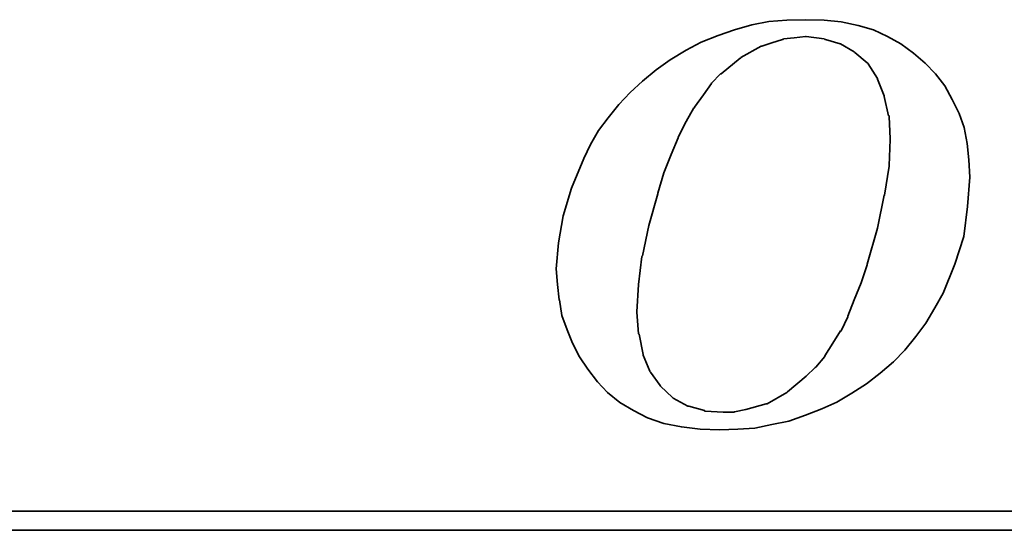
# Model space of a CAD drawing. Extents: x 8 to 260, y 52 to 191.
# Tile 34 of 51: x 169.94 to 176.13, y 112.75 to 115.96. Entities that reach past the tile are written whole.
import ezdxf

# ---------------------------------------------------------------- set-up
doc = ezdxf.new("R2010")
doc.units = 0
doc.header["$LTSCALE"] = 3
doc.header["$MEASUREMENT"] = 0
doc.layers.add('DIM', color=4, linetype='CONTINUOUS')
doc.layers.add('layer 1', color=7, linetype='CONTINUOUS')

# ---------------------------------------------------------------- blocks, each defined once
blk = doc.blocks.new('TBI MOTION logo(完整正式版)')
at = {"layer": 'layer 1', "color": 22, "lineweight": 35}
for points, knots in [([(-11.34375, -6.98375), (-11.34375, -6.98375), (-10.91375, -7.43875), (-10.91375, -7.43875), (-10.91375, -7.43875), (-10.91375, -7.43875), (-10.38625, -7.87125), (-10.38625, -7.87125), (-10.38625, -7.87125), (-10.38625, -7.87125), (-9.81125, -8.20375), (-9.81125, -8.20375), (-9.81125, -8.20375), (-9.81125, -8.20375), (-9.21125, -8.51875), (-9.21125, -8.51875), (-9.21125, -8.51875), (-9.21125, -8.51875), (-8.51625, -8.75875), (-8.51625, -8.75875), (-8.51625, -8.75875), (-8.51625, -8.75875), (-7.77125, -8.90375), (-7.77125, -8.90375), (-7.77125, -8.90375), (-7.77125, -8.90375), (-6.97875, -8.99875), (-6.97875, -8.99875), (-6.97875, -8.99875), (-6.97875, -8.99875), (-6.14125, -9.02375), (-6.14125, -9.02375), (-6.14125, -9.02375), (-6.14125, -9.02375), (-5.37125, -8.99875), (-5.37125, -8.99875), (-5.37125, -8.99875), (-5.37125, -8.99875), (-4.65375, -8.94875), (-4.65375, -8.94875), (-4.65375, -8.94875), (-4.65375, -8.94875), (-3.93375, -8.80625), (-3.93375, -8.80625), (-3.93375, -8.80625), (-3.93375, -8.80625), (-3.21375, -8.66375), (-3.21375, -8.66375), (-3.21375, -8.66375), (-3.21375, -8.66375), (-2.49375, -8.39875), (-2.49375, -8.39875), (-2.49375, -8.39875), (-2.49375, -8.39875), (-1.79875, -8.13375), (-1.79875, -8.13375), (-1.79875, -8.13375), (-1.79875, -8.13375), (-1.17375, -7.84375), (-1.17375, -7.84375), (-1.17375, -7.84375), (-1.17375, -7.84375), (-0.52375, -7.46375), (-0.52375, -7.46375), (-0.52375, -7.46375), (-0.52375, -7.46375), (0.10124, -7.07875), (0.10124, -7.07875), (0.10124, -7.07875), (0.10124, -7.07875), (0.67625, -6.62375), (0.67625, -6.62375), (0.67625, -6.62375), (0.67625, -6.62375), (1.24874, -6.14375), (1.24874, -6.14375), (1.24874, -6.14375), (1.24874, -6.14375), (1.72874, -5.64125), (1.72874, -5.64125), (1.72874, -5.64125), (1.72874, -5.64125), (2.18624, -5.06375), (2.18624, -5.06375), (2.18624, -5.06375), (2.18624, -5.06375), (2.61625, -4.48874), (2.61625, -4.48874), (2.61625, -4.48874), (2.61625, -4.48874), (3.00125, -3.83874), (3.00125, -3.83874), (3.00125, -3.83874), (3.00125, -3.83874), (3.36124, -3.21374), (3.36124, -3.21374), (3.36124, -3.21374), (3.36124, -3.21374), (3.84374, -1.99125), (3.84374, -1.99125), (3.84374, -1.99125), (3.84374, -1.99125), (4.22625, -0.81875), (4.22625, -0.81875), (4.22625, -0.81875), (4.22625, -0.81875), (4.39125, 0.45624), (4.39125, 0.45624), (4.39125, 0.45624), (4.39125, 0.45624), (4.48874, 1.70124), (4.48874, 1.70124), (4.48874, 1.70124), (4.48874, 1.70124), (4.43874, 2.44625), (4.43874, 2.44625), (4.43874, 2.44625), (4.43874, 2.44625), (4.36874, 3.14125), (4.36874, 3.14125), (4.36874, 3.14125), (4.36874, 3.14125), (4.25125, 3.81125), (4.25125, 3.81125), (4.25125, 3.81125), (4.25125, 3.81125), (4.03124, 4.41125), (4.03124, 4.41125), (4.03124, 4.41125), (4.03124, 4.41125), (3.74374, 5.01125), (3.74374, 5.01125), (3.74374, 5.01125), (3.74374, 5.01125), (3.43124, 5.58875), (3.43124, 5.58875), (3.43124, 5.58875), (3.43124, 5.58875), (3.02625, 6.09125), (3.02625, 6.09125), (3.02625, 6.09125), (3.02625, 6.09125), (2.59374, 6.54875), (2.59374, 6.54875), (2.59374, 6.54875), (2.59374, 6.54875), (2.09124, 6.98125), (2.09124, 6.98125), (2.09124, 6.98125), (2.09124, 6.98125), (1.56124, 7.36625), (1.56124, 7.36625), (1.56124, 7.36625), (1.56124, 7.36625), (0.98624, 7.67625), (0.98624, 7.67625), (0.98624, 7.67625), (0.98624, 7.67625), (0.38624, 7.96375), (0.38624, 7.96375), (0.38624, 7.96375), (0.38624, 7.96375), (-0.25875, 8.15625), (-0.25875, 8.15625), (-0.25875, 8.15625), (-0.25875, 8.15625), (-0.98125, 8.30125), (-0.98125, 8.30125), (-0.98125, 8.30125), (-0.98125, 8.30125), (-1.70124, 8.37125), (-1.70124, 8.37125), (-1.70124, 8.37125), (-1.70124, 8.37125), (-2.49375, 8.39624), (-2.49375, 8.39624), (-2.49375, 8.39624), (-2.49375, 8.39624), (-3.28625, 8.37125), (-3.28625, 8.37125), (-3.28625, 8.37125), (-3.28625, 8.37125), (-4.05125, 8.32125), (-4.05125, 8.32125), (-4.05125, 8.32125), (-4.05125, 8.32125), (-4.77375, 8.18125), (-4.77375, 8.18125), (-4.77375, 8.18125), (-4.77375, 8.18125), (-5.51625, 7.96375), (-5.51625, 7.96375), (-5.51625, 7.96375), (-5.51625, 7.96375), (-6.21125, 7.72625), (-6.21125, 7.72625), (-6.21125, 7.72625), (-6.21125, 7.72625), (-6.92875, 7.43625), (-6.92875, 7.43625), (-6.92875, 7.43625), (-6.92875, 7.43625), (-7.57875, 7.10125), (-7.57875, 7.10125), (-7.57875, 7.10125), (-7.57875, 7.10125), (-8.24875, 6.69125), (-8.24875, 6.69125), (-8.24875, 6.69125), (-8.24875, 6.69125), (-8.84875, 6.26125), (-8.84875, 6.26125), (-8.84875, 6.26125), (-8.84875, 6.26125), (-9.42625, 5.78125), (-9.42625, 5.78125), (-9.42625, 5.78125), (-9.42625, 5.78125), (-9.95375, 5.30125), (-9.95375, 5.30125), (-9.95375, 5.30125), (-9.95375, 5.30125), (-10.43375, 4.79624), (-10.43375, 4.79624), (-10.43375, 4.79624), (-10.43375, 4.79624), (-10.88875, 4.22125), (-10.88875, 4.22125), (-10.88875, 4.22125), (-10.88875, 4.22125), (-11.29875, 3.69375), (-11.29875, 3.69375), (-11.29875, 3.69375), (-11.29875, 3.69375), (-11.63375, 3.09125), (-11.63375, 3.09125), (-11.63375, 3.09125), (-11.63375, 3.09125), (-11.91875, 2.49625), (-11.91875, 2.49625), (-11.91875, 2.49625), (-11.91875, 2.49625), (-12.44875, 1.24625), (-12.44875, 1.24625), (-12.44875, 1.24625), (-12.44875, 1.24625), (-12.80875, 0.06874), (-12.80875, 0.06874), (-12.80875, 0.06874), (-12.80875, 0.06874), (-12.99875, -1.07875), (-12.99875, -1.07875), (-12.99875, -1.07875), (-12.99875, -1.07875), (-13.09375, -2.18375), (-13.09375, -2.18375), (-13.09375, -2.18375), (-13.09375, -2.18375), (-13.04875, -2.85375), (-13.04875, -2.85375), (-13.04875, -2.85375), (-13.04875, -2.85375), (-12.97375, -3.50375), (-12.97375, -3.50375), (-12.97375, -3.50375), (-12.97375, -3.50375), (-12.95375, -3.50375), (-12.95375, -3.50375), (-12.95375, -3.50375), (-12.95375, -3.50375), (-12.85375, -4.17375), (-12.85375, -4.17375), (-12.85375, -4.17375), (-12.85375, -4.17375), (-12.63875, -4.77624), (-12.63875, -4.77624), (-12.63875, -4.77624), (-12.63875, -4.77624), (-12.39875, -5.35125), (-12.39875, -5.35125), (-12.39875, -5.35125), (-12.39875, -5.35125), (-12.11375, -5.92875), (-12.11375, -5.92875), (-12.11375, -5.92875), (-12.11375, -5.92875), (-11.75375, -6.45375), (-11.75375, -6.45375), (-11.75375, -6.45375), (-11.75375, -6.45375), (-11.34375, -6.98375), (-11.34375, -6.98375)], [0, 0, 0, 0, 0.01369863, 0.01369863, 0.01369863, 0.01369863, 0.02739726, 0.02739726, 0.02739726, 0.02739726, 0.04109589, 0.04109589, 0.04109589, 0.04109589, 0.05479452, 0.05479452, 0.05479452, 0.05479452, 0.06849315, 0.06849315, 0.06849315, 0.06849315, 0.08219178, 0.08219178, 0.08219178, 0.08219178, 0.09589041, 0.09589041, 0.09589041, 0.09589041, 0.10958904, 0.10958904, 0.10958904, 0.10958904, 0.12328767, 0.12328767, 0.12328767, 0.12328767, 0.1369863, 0.1369863, 0.1369863, 0.1369863, 0.15068493, 0.15068493, 0.15068493, 0.15068493, 0.16438356, 0.16438356, 0.16438356, 0.16438356, 0.17808219, 0.17808219, 0.17808219, 0.17808219, 0.19178082, 0.19178082, 0.19178082, 0.19178082, 0.20547945, 0.20547945, 0.20547945, 0.20547945, 0.21917808, 0.21917808, 0.21917808, 0.21917808, 0.23287671, 0.23287671, 0.23287671, 0.23287671, 0.24657534, 0.24657534, 0.24657534, 0.24657534, 0.26027397, 0.26027397, 0.26027397, 0.26027397, 0.2739726, 0.2739726, 0.2739726, 0.2739726, 0.28767123, 0.28767123, 0.28767123, 0.28767123, 0.30136986, 0.30136986, 0.30136986, 0.30136986, 0.31506849, 0.31506849, 0.31506849, 0.31506849, 0.32876712, 0.32876712, 0.32876712, 0.32876712, 0.34246575, 0.34246575, 0.34246575, 0.34246575, 0.35616438, 0.35616438, 0.35616438, 0.35616438, 0.36986301, 0.36986301, 0.36986301, 0.36986301, 0.38356164, 0.38356164, 0.38356164, 0.38356164, 0.39726027, 0.39726027, 0.39726027, 0.39726027, 0.4109589, 0.4109589, 0.4109589, 0.4109589, 0.42465753, 0.42465753, 0.42465753, 0.42465753, 0.43835616, 0.43835616, 0.43835616, 0.43835616, 0.45205479, 0.45205479, 0.45205479, 0.45205479, 0.46575342, 0.46575342, 0.46575342, 0.46575342, 0.47945205, 0.47945205, 0.47945205, 0.47945205, 0.49315068, 0.49315068, 0.49315068, 0.49315068, 0.50684932, 0.50684932, 0.50684932, 0.50684932, 0.52054795, 0.52054795, 0.52054795, 0.52054795, 0.53424658, 0.53424658, 0.53424658, 0.53424658, 0.54794521, 0.54794521, 0.54794521, 0.54794521, 0.56164384, 0.56164384, 0.56164384, 0.56164384, 0.57534247, 0.57534247, 0.57534247, 0.57534247, 0.5890411, 0.5890411, 0.5890411, 0.5890411, 0.60273973, 0.60273973, 0.60273973, 0.60273973, 0.61643836, 0.61643836, 0.61643836, 0.61643836, 0.63013699, 0.63013699, 0.63013699, 0.63013699, 0.64383562, 0.64383562, 0.64383562, 0.64383562, 0.65753425, 0.65753425, 0.65753425, 0.65753425, 0.67123288, 0.67123288, 0.67123288, 0.67123288, 0.68493151, 0.68493151, 0.68493151, 0.68493151, 0.69863014, 0.69863014, 0.69863014, 0.69863014, 0.71232877, 0.71232877, 0.71232877, 0.71232877, 0.7260274, 0.7260274, 0.7260274, 0.7260274, 0.73972603, 0.73972603, 0.73972603, 0.73972603, 0.75342466, 0.75342466, 0.75342466, 0.75342466, 0.76712329, 0.76712329, 0.76712329, 0.76712329, 0.78082192, 0.78082192, 0.78082192, 0.78082192, 0.79452055, 0.79452055, 0.79452055, 0.79452055, 0.80821918, 0.80821918, 0.80821918, 0.80821918, 0.82191781, 0.82191781, 0.82191781, 0.82191781, 0.83561644, 0.83561644, 0.83561644, 0.83561644, 0.84931507, 0.84931507, 0.84931507, 0.84931507, 0.8630137, 0.8630137, 0.8630137, 0.8630137, 0.87671233, 0.87671233, 0.87671233, 0.87671233, 0.89041096, 0.89041096, 0.89041096, 0.89041096, 0.90410959, 0.90410959, 0.90410959, 0.90410959, 0.91780822, 0.91780822, 0.91780822, 0.91780822, 0.93150685, 0.93150685, 0.93150685, 0.93150685, 0.94520548, 0.94520548, 0.94520548, 0.94520548, 0.95890411, 0.95890411, 0.95890411, 0.95890411, 0.97260274, 0.97260274, 0.97260274, 0.97260274, 0.98630137, 0.98630137, 0.98630137, 0.98630137, 1, 1, 1, 1]), ([(-8.77875, 1.03124), (-8.77875, 1.03124), (-8.51625, 1.89625), (-8.51625, 1.89625), (-8.51625, 1.89625), (-8.51625, 1.89625), (-8.20375, 2.66375), (-8.20375, 2.66375), (-8.20375, 2.66375), (-8.20375, 2.66375), (-7.91625, 3.38125), (-7.91625, 3.38125), (-7.91625, 3.38125), (-7.91625, 3.38125), (-7.91625, 3.40624), (-7.91625, 3.40624), (-7.91625, 3.40624), (-7.91625, 3.40624), (-7.57875, 4.07624), (-7.57875, 4.07624), (-7.57875, 4.07624), (-7.57875, 4.07624), (-7.24375, 4.65125), (-7.24375, 4.65125), (-7.24375, 4.65125), (-7.24375, 4.65125), (-7.21875, 4.65125), (-7.21875, 4.65125), (-7.21875, 4.65125), (-7.21875, 4.65125), (-7.21875, 4.67624), (-7.21875, 4.67624), (-7.21875, 4.67624), (-7.21875, 4.67624), (-6.83625, 5.20375), (-6.83625, 5.20375), (-6.83625, 5.20375), (-6.83625, 5.20375), (-6.49875, 5.68625), (-6.49875, 5.68625), (-6.49875, 5.68625), (-6.49875, 5.68625), (-6.49875, 5.70625), (-6.49875, 5.70625), (-6.49875, 5.70625), (-6.49875, 5.70625), (-6.11625, 6.09125), (-6.11625, 6.09125), (-6.11625, 6.09125), (-6.11625, 6.09125), (-6.09125, 6.09125), (-6.09125, 6.09125), (-6.09125, 6.09125), (-6.09125, 6.09125), (-5.27375, 6.76625), (-5.27375, 6.76625), (-5.27375, 6.76625), (-5.27375, 6.76625), (-5.24875, 6.76625), (-5.24875, 6.76625), (-5.24875, 6.76625), (-5.24875, 6.76625), (-5.24875, 6.78625), (-5.24875, 6.78625), (-5.24875, 6.78625), (-5.24875, 6.78625), (-4.38875, 7.26624), (-4.38875, 7.26624), (-4.38875, 7.26624), (-4.38875, 7.26624), (-4.36125, 7.26624), (-4.36125, 7.26624), (-4.36125, 7.26624), (-4.36125, 7.26624), (-3.93375, 7.41125), (-3.93375, 7.41125), (-3.93375, 7.41125), (-3.93375, 7.41125), (-3.47375, 7.55625), (-3.47375, 7.55625), (-3.47375, 7.55625), (-3.47375, 7.55625), (-3.45375, 7.55625), (-3.45375, 7.55625), (-3.45375, 7.55625), (-3.45375, 7.55625), (-3.42875, 7.58124), (-3.42875, 7.58124), (-3.42875, 7.58124), (-3.42875, 7.58124), (-2.97375, 7.62625), (-2.97375, 7.62625), (-2.97375, 7.62625), (-2.97375, 7.62625), (-2.49375, 7.67625), (-2.49375, 7.67625), (-2.49375, 7.67625), (-2.49375, 7.67625), (-2.46875, 7.67625), (-2.46875, 7.67625), (-2.46875, 7.67625), (-2.46875, 7.67625), (-1.70124, 7.58124), (-1.70124, 7.58124), (-1.70124, 7.58124), (-1.70124, 7.58124), (-1.67875, 7.55625), (-1.67875, 7.55625), (-1.67875, 7.55625), (-1.67875, 7.55625), (-1.65375, 7.55625), (-1.65375, 7.55625), (-1.65375, 7.55625), (-1.65375, 7.55625), (-1.03125, 7.36625), (-1.03125, 7.36625), (-1.03125, 7.36625), (-1.03125, 7.36625), (-1.00625, 7.36625), (-1.00625, 7.36625), (-1.00625, 7.36625), (-1.00625, 7.36625), (-0.43124, 7.02624), (-0.43124, 7.02624), (-0.43124, 7.02624), (-0.43124, 7.02624), (-0.40625, 7.00624), (-0.40625, 7.00624), (-0.40625, 7.00624), (-0.40625, 7.00624), (0.12124, 6.57124), (0.12124, 6.57124), (0.12124, 6.57124), (0.12124, 6.57124), (0.14624, 6.54875), (0.14624, 6.54875), (0.14624, 6.54875), (0.14624, 6.54875), (0.17124, 6.52375), (0.17124, 6.52375), (0.17124, 6.52375), (0.17124, 6.52375), (0.55625, 5.89875), (0.55625, 5.89875), (0.55625, 5.89875), (0.55625, 5.89875), (0.55625, 5.87625), (0.55625, 5.87625), (0.55625, 5.87625), (0.55625, 5.87625), (0.84124, 5.15625), (0.84124, 5.15625), (0.84124, 5.15625), (0.84124, 5.15625), (0.84124, 5.13125), (0.84124, 5.13125), (0.84124, 5.13125), (0.84124, 5.13125), (1.03624, 4.31875), (1.03624, 4.31875), (1.03624, 4.31875), (1.03624, 4.31875), (1.05624, 4.31875), (1.05624, 4.31875), (1.05624, 4.31875), (1.05624, 4.31875), (1.05624, 4.29125), (1.05624, 4.29125), (1.05624, 4.29125), (1.05624, 4.29125), (1.10625, 3.33125), (1.10625, 3.33125), (1.10625, 3.33125), (1.10625, 3.33125), (1.10625, 3.30875), (1.10625, 3.30875), (1.10625, 3.30875), (1.10625, 3.30875), (1.05624, 2.20624), (1.05624, 2.20624), (1.05624, 2.20624), (1.05624, 2.20624), (1.05624, 2.18124), (1.05624, 2.18124), (1.05624, 2.18124), (1.05624, 2.18124), (0.86624, 0.93624), (0.86624, 0.93624), (0.86624, 0.93624), (0.86624, 0.93624), (0.84124, 0.93624), (0.84124, 0.93624), (0.84124, 0.93624), (0.84124, 0.93624), (0.55625, -0.45874), (0.55625, -0.45874), (0.55625, -0.45874), (0.55625, -0.45874), (0.12124, -1.99125), (0.12124, -1.99125), (0.12124, -1.99125), (0.12124, -1.99125), (0.12124, -2.01874), (0.12124, -2.01874), (0.12124, -2.01874), (0.12124, -2.01874), (-0.13874, -2.78375), (-0.13874, -2.78375), (-0.13874, -2.78375), (-0.13874, -2.78375), (-0.43124, -3.50375), (-0.43124, -3.50375), (-0.43124, -3.50375), (-0.43124, -3.50375), (-0.69375, -4.19875), (-0.69375, -4.19875), (-0.69375, -4.19875), (-0.69375, -4.19875), (-0.69375, -4.22375), (-0.69375, -4.22375), (-0.69375, -4.22375), (-0.69375, -4.22375), (-0.98125, -4.82374), (-0.98125, -4.82374), (-0.98125, -4.82374), (-0.98125, -4.82374), (-1.00625, -4.82374), (-1.00625, -4.82374), (-1.00625, -4.82374), (-1.00625, -4.82374), (-1.33875, -5.35125), (-1.33875, -5.35125), (-1.33875, -5.35125), (-1.33875, -5.35125), (-1.67875, -5.87875), (-1.67875, -5.87875), (-1.67875, -5.87875), (-1.67875, -5.87875), (-1.67875, -5.90375), (-1.67875, -5.90375), (-1.67875, -5.90375), (-1.67875, -5.90375), (-2.05875, -6.35875), (-2.05875, -6.35875), (-2.05875, -6.35875), (-2.05875, -6.35875), (-2.08375, -6.38375), (-2.08375, -6.38375), (-2.08375, -6.38375), (-2.08375, -6.38375), (-2.46875, -6.74375), (-2.46875, -6.74375), (-2.46875, -6.74375), (-2.46875, -6.74375), (-3.25875, -7.41625), (-3.25875, -7.41625), (-3.25875, -7.41625), (-3.25875, -7.41625), (-3.28625, -7.43875), (-3.28625, -7.43875), (-3.28625, -7.43875), (-3.28625, -7.43875), (-4.12375, -7.91875), (-4.12375, -7.91875), (-4.12375, -7.91875), (-4.12375, -7.91875), (-4.14875, -7.91875), (-4.14875, -7.91875), (-4.14875, -7.91875), (-4.14875, -7.91875), (-4.17125, -7.91875), (-4.17125, -7.91875), (-4.17125, -7.91875), (-4.17125, -7.91875), (-5.03375, -8.15875), (-5.03375, -8.15875), (-5.03375, -8.15875), (-5.03375, -8.15875), (-5.51625, -8.25625), (-5.51625, -8.25625), (-5.51625, -8.25625), (-5.51625, -8.25625), (-5.54125, -8.27875), (-5.54125, -8.27875), (-5.54125, -8.27875), (-5.54125, -8.27875), (-5.56375, -8.27875), (-5.56375, -8.27875), (-5.56375, -8.27875), (-5.56375, -8.27875), (-5.99625, -8.27875), (-5.99625, -8.27875), (-5.99625, -8.27875), (-5.99625, -8.27875), (-6.76375, -8.23125), (-6.76375, -8.23125), (-6.76375, -8.23125), (-6.76375, -8.23125), (-6.78875, -8.23125), (-6.78875, -8.23125), (-6.78875, -8.23125), (-6.78875, -8.23125), (-6.78875, -8.20375), (-6.78875, -8.20375), (-6.78875, -8.20375), (-6.78875, -8.20375), (-7.45875, -8.01375), (-7.45875, -8.01375), (-7.45875, -8.01375), (-7.45875, -8.01375), (-7.48375, -8.01375), (-7.48375, -8.01375), (-7.48375, -8.01375), (-7.48375, -8.01375), (-7.50875, -8.01375), (-7.50875, -8.01375), (-7.50875, -8.01375), (-7.50875, -8.01375), (-8.13125, -7.67875), (-8.13125, -7.67875), (-8.13125, -7.67875), (-8.13125, -7.67875), (-8.15625, -7.65375), (-8.15625, -7.65375), (-8.15625, -7.65375), (-8.15625, -7.65375), (-8.65875, -7.17375), (-8.65875, -7.17375), (-8.65875, -7.17375), (-8.65875, -7.17375), (-8.68375, -7.14875), (-8.68375, -7.14875), (-8.68375, -7.14875), (-8.68375, -7.14875), (-9.08875, -6.57375), (-9.08875, -6.57375), (-9.08875, -6.57375), (-9.08875, -6.57375), (-9.11375, -6.54875), (-9.11375, -6.54875), (-9.11375, -6.54875), (-9.11375, -6.54875), (-9.11375, -6.52875), (-9.11375, -6.52875), (-9.11375, -6.52875), (-9.11375, -6.52875), (-9.40375, -5.85375), (-9.40375, -5.85375), (-9.40375, -5.85375), (-9.40375, -5.85375), (-9.40375, -5.82875), (-9.40375, -5.82875), (-9.40375, -5.82875), (-9.40375, -5.82875), (-9.56875, -4.96875), (-9.56875, -4.96875), (-9.56875, -4.96875), (-9.56875, -4.96875), (-9.59375, -4.94375), (-9.59375, -4.94375), (-9.59375, -4.94375), (-9.59375, -4.94375), (-9.66375, -4.03375), (-9.66375, -4.03375), (-9.66375, -4.03375), (-9.66375, -4.03375), (-9.66375, -4.00875), (-9.66375, -4.00875), (-9.66375, -4.00875), (-9.66375, -4.00875), (-9.59375, -2.85375), (-9.59375, -2.85375), (-9.59375, -2.85375), (-9.59375, -2.85375), (-9.45125, -1.65875), (-9.45125, -1.65875), (-9.45125, -1.65875), (-9.45125, -1.65875), (-9.42625, -1.63375), (-9.42625, -1.63375), (-9.42625, -1.63375), (-9.42625, -1.63375), (-9.16125, -0.33875), (-9.16125, -0.33875), (-9.16125, -0.33875), (-9.16125, -0.33875), (-8.77875, 1.00624), (-8.77875, 1.00624), (-8.77875, 1.00624), (-8.77875, 1.00624), (-8.77875, 1.03124), (-8.77875, 1.03124)], [0, 0, 0, 0, 0.01020408, 0.01020408, 0.01020408, 0.01020408, 0.02040816, 0.02040816, 0.02040816, 0.02040816, 0.03061224, 0.03061224, 0.03061224, 0.03061224, 0.04081633, 0.04081633, 0.04081633, 0.04081633, 0.05102041, 0.05102041, 0.05102041, 0.05102041, 0.06122449, 0.06122449, 0.06122449, 0.06122449, 0.07142857, 0.07142857, 0.07142857, 0.07142857, 0.08163265, 0.08163265, 0.08163265, 0.08163265, 0.09183673, 0.09183673, 0.09183673, 0.09183673, 0.10204082, 0.10204082, 0.10204082, 0.10204082, 0.1122449, 0.1122449, 0.1122449, 0.1122449, 0.12244898, 0.12244898, 0.12244898, 0.12244898, 0.13265306, 0.13265306, 0.13265306, 0.13265306, 0.14285714, 0.14285714, 0.14285714, 0.14285714, 0.15306122, 0.15306122, 0.15306122, 0.15306122, 0.16326531, 0.16326531, 0.16326531, 0.16326531, 0.17346939, 0.17346939, 0.17346939, 0.17346939, 0.18367347, 0.18367347, 0.18367347, 0.18367347, 0.19387755, 0.19387755, 0.19387755, 0.19387755, 0.20408163, 0.20408163, 0.20408163, 0.20408163, 0.21428571, 0.21428571, 0.21428571, 0.21428571, 0.2244898, 0.2244898, 0.2244898, 0.2244898, 0.23469388, 0.23469388, 0.23469388, 0.23469388, 0.24489796, 0.24489796, 0.24489796, 0.24489796, 0.25510204, 0.25510204, 0.25510204, 0.25510204, 0.26530612, 0.26530612, 0.26530612, 0.26530612, 0.2755102, 0.2755102, 0.2755102, 0.2755102, 0.28571429, 0.28571429, 0.28571429, 0.28571429, 0.29591837, 0.29591837, 0.29591837, 0.29591837, 0.30612245, 0.30612245, 0.30612245, 0.30612245, 0.31632653, 0.31632653, 0.31632653, 0.31632653, 0.32653061, 0.32653061, 0.32653061, 0.32653061, 0.33673469, 0.33673469, 0.33673469, 0.33673469, 0.34693878, 0.34693878, 0.34693878, 0.34693878, 0.35714286, 0.35714286, 0.35714286, 0.35714286, 0.36734694, 0.36734694, 0.36734694, 0.36734694, 0.37755102, 0.37755102, 0.37755102, 0.37755102, 0.3877551, 0.3877551, 0.3877551, 0.3877551, 0.39795918, 0.39795918, 0.39795918, 0.39795918, 0.40816327, 0.40816327, 0.40816327, 0.40816327, 0.41836735, 0.41836735, 0.41836735, 0.41836735, 0.42857143, 0.42857143, 0.42857143, 0.42857143, 0.43877551, 0.43877551, 0.43877551, 0.43877551, 0.44897959, 0.44897959, 0.44897959, 0.44897959, 0.45918367, 0.45918367, 0.45918367, 0.45918367, 0.46938776, 0.46938776, 0.46938776, 0.46938776, 0.47959184, 0.47959184, 0.47959184, 0.47959184, 0.48979592, 0.48979592, 0.48979592, 0.48979592, 0.5, 0.5, 0.5, 0.5, 0.51020408, 0.51020408, 0.51020408, 0.51020408, 0.52040816, 0.52040816, 0.52040816, 0.52040816, 0.53061224, 0.53061224, 0.53061224, 0.53061224, 0.54081633, 0.54081633, 0.54081633, 0.54081633, 0.55102041, 0.55102041, 0.55102041, 0.55102041, 0.56122449, 0.56122449, 0.56122449, 0.56122449, 0.57142857, 0.57142857, 0.57142857, 0.57142857, 0.58163265, 0.58163265, 0.58163265, 0.58163265, 0.59183673, 0.59183673, 0.59183673, 0.59183673, 0.60204082, 0.60204082, 0.60204082, 0.60204082, 0.6122449, 0.6122449, 0.6122449, 0.6122449, 0.62244898, 0.62244898, 0.62244898, 0.62244898, 0.63265306, 0.63265306, 0.63265306, 0.63265306, 0.64285714, 0.64285714, 0.64285714, 0.64285714, 0.65306122, 0.65306122, 0.65306122, 0.65306122, 0.66326531, 0.66326531, 0.66326531, 0.66326531, 0.67346939, 0.67346939, 0.67346939, 0.67346939, 0.68367347, 0.68367347, 0.68367347, 0.68367347, 0.69387755, 0.69387755, 0.69387755, 0.69387755, 0.70408163, 0.70408163, 0.70408163, 0.70408163, 0.71428571, 0.71428571, 0.71428571, 0.71428571, 0.7244898, 0.7244898, 0.7244898, 0.7244898, 0.73469388, 0.73469388, 0.73469388, 0.73469388, 0.74489796, 0.74489796, 0.74489796, 0.74489796, 0.75510204, 0.75510204, 0.75510204, 0.75510204, 0.76530612, 0.76530612, 0.76530612, 0.76530612, 0.7755102, 0.7755102, 0.7755102, 0.7755102, 0.78571429, 0.78571429, 0.78571429, 0.78571429, 0.79591837, 0.79591837, 0.79591837, 0.79591837, 0.80612245, 0.80612245, 0.80612245, 0.80612245, 0.81632653, 0.81632653, 0.81632653, 0.81632653, 0.82653061, 0.82653061, 0.82653061, 0.82653061, 0.83673469, 0.83673469, 0.83673469, 0.83673469, 0.84693878, 0.84693878, 0.84693878, 0.84693878, 0.85714286, 0.85714286, 0.85714286, 0.85714286, 0.86734694, 0.86734694, 0.86734694, 0.86734694, 0.87755102, 0.87755102, 0.87755102, 0.87755102, 0.8877551, 0.8877551, 0.8877551, 0.8877551, 0.89795918, 0.89795918, 0.89795918, 0.89795918, 0.90816327, 0.90816327, 0.90816327, 0.90816327, 0.91836735, 0.91836735, 0.91836735, 0.91836735, 0.92857143, 0.92857143, 0.92857143, 0.92857143, 0.93877551, 0.93877551, 0.93877551, 0.93877551, 0.94897959, 0.94897959, 0.94897959, 0.94897959, 0.95918367, 0.95918367, 0.95918367, 0.95918367, 0.96938776, 0.96938776, 0.96938776, 0.96938776, 0.97959184, 0.97959184, 0.97959184, 0.97959184, 0.98979592, 0.98979592, 0.98979592, 0.98979592, 1, 1, 1, 1]), ([(75.90875, -9.47875), (75.90875, -9.47875), (75.90875, -12.28625), (75.90875, -12.28625), (75.90875, -12.28625), (75.90875, -12.28625), (75.90875, -12.47875), (75.90875, -12.47875), (75.90875, -12.47875), (75.90875, -12.47875), (75.71625, -12.47875), (75.71625, -12.47875), (75.71625, -12.47875), (75.71625, -12.47875), (-88.32875, -12.47875), (-88.32875, -12.47875), (-88.32875, -12.47875), (-88.32875, -12.47875), (-88.32875, -13.29375), (-88.32875, -13.29375), (-88.32875, -13.29375), (-88.32875, -13.29375), (82.89125, -13.29375), (82.89125, -13.29375), (82.89125, -13.29375), (82.89125, -13.29375), (75.90875, -9.47875), (75.90875, -9.47875)], [0, 0, 0, 0, 0.14285714, 0.14285714, 0.14285714, 0.14285714, 0.28571429, 0.28571429, 0.28571429, 0.28571429, 0.42857143, 0.42857143, 0.42857143, 0.42857143, 0.57142857, 0.57142857, 0.57142857, 0.57142857, 0.71428571, 0.71428571, 0.71428571, 0.71428571, 0.85714286, 0.85714286, 0.85714286, 0.85714286, 1, 1, 1, 1])]:
    blk.add_open_spline(points, degree=3, knots=knots, dxfattribs=at)

msp = doc.modelspace()

# ---------------------------------------------------------------- block references
at = {"layer": 'DIM', "color": 7, "xscale": 0.1478062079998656, "yscale": 0.1478062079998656, "zscale": 0.1478062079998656}
msp.add_blockref('TBI MOTION logo(完整正式版)', (175.2492, 114.7193), dxfattribs=at)

doc.saveas('drawing.dxf')
